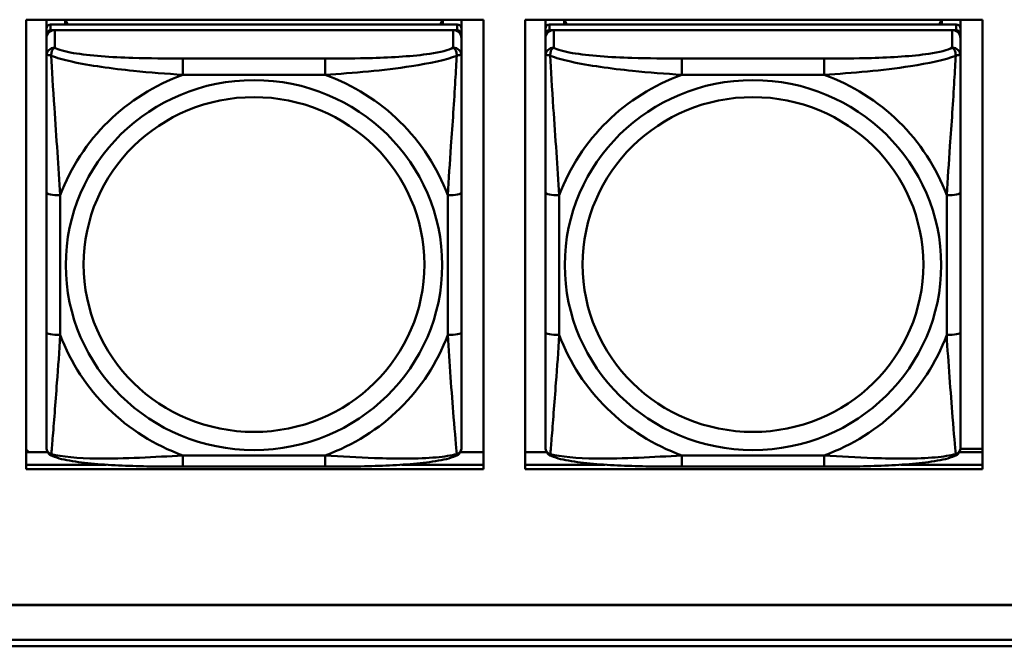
# Model space of a CAD drawing. Header units: inches. Extents: x 0.8 to 72.9, y -7.8 to 49.3.
# Tile 124 of 227: x 41.7 to 43.1, y 10.9 to 11.8. Entities that reach past the tile are written whole.
import ezdxf

# ---------------------------------------------------------------- set-up
doc = ezdxf.new("R2010")
doc.units = ezdxf.units.IN
doc.header["$MEASUREMENT"] = 0
doc.layers.add('Visible Edges(ROSSANSI)', color=7, linetype='Continuous', lineweight=50)
doc.layers.add('Visible Tangent Edges(ROSSANSI)', color=7, linetype='Continuous', lineweight=50)

msp = doc.modelspace()

# ---------------------------------------------------------------- linework, layer by layer
at = {"layer": 'Visible Edges(ROSSANSI)'}
for p, q in [((41.7419, 11.1807), (41.7419, 11.8194)), ((41.7419, 11.8194), (42.3925, 11.8194)), ((41.7707, 11.807), (41.7707, 11.8194)), ((42.3553, 11.8128), (41.7766, 11.8128)), ((41.7973, 11.8128), (41.7973, 11.8194)), ((41.801, 11.8128), (41.7977, 11.8194)), ((42.3342, 11.8194), (42.3309, 11.8128)), ((42.3347, 11.8194), (42.3347, 11.8128)), ((42.3612, 11.8194), (42.3612, 11.807)), ((42.3925, 11.8194), (42.3925, 11.1807)), ((42.4519, 11.1807), (42.4519, 11.8194)), ((42.4519, 11.8194), (43.1025, 11.8194)), ((42.4807, 11.807), (42.4807, 11.8194)), ((43.0653, 11.8128), (42.4866, 11.8128)), ((42.5073, 11.8128), (42.5073, 11.8194)), ((42.511, 11.8128), (42.5077, 11.8194)), ((43.0442, 11.8194), (43.0409, 11.8128)), ((43.0447, 11.8194), (43.0447, 11.8128)), ((43.0712, 11.8194), (43.0712, 11.807)), ((43.1025, 11.8194), (43.1025, 11.1807)), ((41.7707, 11.807), (41.7707, 11.7988)), ((41.7707, 11.793), (41.7707, 11.7988)), ((41.7766, 11.8046), (42.3553, 11.8046)), ((42.3494, 11.8046), (41.7825, 11.8046)), ((42.3612, 11.7988), (42.3612, 11.807)), ((42.3612, 11.7988), (42.3612, 11.793)), ((42.4807, 11.807), (42.4807, 11.7988)), ((42.4807, 11.793), (42.4807, 11.7988)), ((42.4866, 11.8046), (43.0653, 11.8046)), ((43.0594, 11.8046), (42.4925, 11.8046)), ((43.0712, 11.7988), (43.0712, 11.807)), ((43.0712, 11.7988), (43.0712, 11.793)), ((41.7707, 11.793), (41.7707, 11.7681)), ((42.3612, 11.7681), (42.3612, 11.793)), ((42.4807, 11.793), (42.4807, 11.7681)), ((43.0712, 11.7681), (43.0712, 11.793)), ((41.7707, 11.5736), (41.7707, 11.375)), ((42.3612, 11.375), (42.3612, 11.5736)), ((42.4807, 11.5736), (42.4807, 11.375)), ((43.0712, 11.375), (43.0712, 11.5736)), ((41.7458, 11.2045), (41.7419, 11.2083)), ((43.0711, 11.2093), (43.1025, 11.2093)), ((41.7419, 11.2045), (41.7726, 11.2045)), ((42.3593, 11.2045), (42.3925, 11.2045)), ((42.4519, 11.2045), (42.4826, 11.2045)), ((43.0693, 11.2045), (43.1025, 11.2045)), ((41.7419, 11.1868), (41.8554, 11.1868)), ((41.8554, 11.1868), (41.7419, 11.1868)), ((42.3925, 11.1807), (41.7419, 11.1807)), ((42.1671, 11.1841), (41.9648, 11.1841)), ((42.2765, 11.1868), (42.3925, 11.1868)), ((42.3925, 11.1868), (42.2765, 11.1868)), ((42.4519, 11.1868), (42.5654, 11.1868)), ((42.5654, 11.1868), (42.4519, 11.1868)), ((43.1025, 11.1807), (42.4519, 11.1807)), ((42.8771, 11.1841), (42.6748, 11.1841)), ((42.9865, 11.1868), (43.1025, 11.1868)), ((43.1025, 11.1868), (42.9865, 11.1868)), ((35.8146, 10.9874), (53.1898, 10.9874)), ((53.1898, 10.987), (35.8146, 10.987)), ((35.8647, 10.9379), (53.2398, 10.9379)), ((53.2398, 10.9287), (35.8647, 10.9287))]:
    msp.add_line(p, q, dxfattribs=at)
for centre, major_axis, start_param, end_param in [((41.7766, 11.807), (-0.00591, 0), 4.712389, 6.283185), ((42.3553, 11.807), (0.00591, 0), 0, 1.570796), ((42.4866, 11.807), (-0.00591, 0), 4.712389, 6.283185), ((43.0653, 11.807), (0.00591, 0), 0, 1.570796), ((41.7825, 11.793), (-0.0118, 0), 4.712389, 6.283185), ((41.7766, 11.7988), (-0.00591, 0), 4.712389, 6.283185), ((42.3494, 11.793), (0.0118, 0), 0, 1.570796), ((42.3553, 11.7988), (0.00591, 0), 0, 1.570796), ((42.4925, 11.793), (-0.0118, 0), 4.712389, 6.283185), ((42.4866, 11.7988), (-0.00591, 0), 4.712389, 6.283185), ((43.0594, 11.793), (0.0118, 0), 0, 1.570796), ((43.0653, 11.7988), (0.00591, 0), 0, 1.570796)]:
    msp.add_ellipse(centre, major_axis=major_axis, ratio=0.981793, start_param=start_param, end_param=end_param, dxfattribs=at)
for points, knots in [([(41.7707, 11.7681), (41.7707, 11.759), (41.7707, 11.7437), (41.7707, 11.7266), (41.7707, 11.7002), (41.7707, 11.6699), (41.7707, 11.6405), (41.7707, 11.618), (41.7707, 11.5956), (41.7707, 11.5736)], [-0.7968224, -0.7968224, -0.7968224, -0.7968224, -0.6514613, -0.6514613, -0.6514613, -0.427691, -0.427691, -0.427691, -0.2569517, -0.2569517, -0.2569517, -0.2569517]), ([(42.3612, 11.5736), (42.3612, 11.5969), (42.3612, 11.6206), (42.3612, 11.6443), (42.3612, 11.6754), (42.3612, 11.7077), (42.3612, 11.7345), (42.3612, 11.7484), (42.3612, 11.7604), (42.3612, 11.7681)], [0.2569537, 0.2569537, 0.2569537, 0.2569537, 0.4371919, 0.4371919, 0.4371919, 0.6739428, 0.6739428, 0.6739428, 0.7963818, 0.7963818, 0.7963818, 0.7963818]), ([(42.4807, 11.7681), (42.4807, 11.759), (42.4807, 11.7437), (42.4807, 11.7266), (42.4807, 11.7002), (42.4807, 11.6699), (42.4807, 11.6405), (42.4807, 11.618), (42.4807, 11.5956), (42.4807, 11.5736)], [-0.7968224, -0.7968224, -0.7968224, -0.7968224, -0.6514613, -0.6514613, -0.6514613, -0.427691, -0.427691, -0.427691, -0.2569517, -0.2569517, -0.2569517, -0.2569517]), ([(43.0712, 11.5736), (43.0712, 11.5969), (43.0712, 11.6206), (43.0712, 11.6443), (43.0712, 11.6754), (43.0712, 11.7077), (43.0712, 11.7345), (43.0712, 11.7484), (43.0712, 11.7604), (43.0712, 11.7681)], [0.2569537, 0.2569537, 0.2569537, 0.2569537, 0.4371919, 0.4371919, 0.4371919, 0.6739428, 0.6739428, 0.6739428, 0.7963818, 0.7963818, 0.7963818, 0.7963818]), ([(41.7707, 11.375), (41.7707, 11.3518), (41.7707, 11.3284), (41.7707, 11.3062), (41.7707, 11.2771), (41.7707, 11.2488), (41.7707, 11.2299), (41.7707, 11.2202), (41.7707, 11.2133), (41.7707, 11.2115)], [0.2569537, 0.2569537, 0.2569537, 0.2569537, 0.4371919, 0.4371919, 0.4371919, 0.6739428, 0.6739428, 0.6739428, 0.7963818, 0.7963818, 0.7963818, 0.7963818]), ([(42.3612, 11.2115), (42.3612, 11.2137), (42.3612, 11.2229), (42.3612, 11.2356), (42.3612, 11.2552), (42.3612, 11.2821), (42.3612, 11.3098), (42.3612, 11.3309), (42.3612, 11.353), (42.3612, 11.375)], [-0.7968224, -0.7968224, -0.7968224, -0.7968224, -0.6514613, -0.6514613, -0.6514613, -0.427691, -0.427691, -0.427691, -0.2569517, -0.2569517, -0.2569517, -0.2569517]), ([(42.4807, 11.375), (42.4807, 11.3518), (42.4807, 11.3284), (42.4807, 11.3062), (42.4807, 11.2771), (42.4807, 11.2488), (42.4807, 11.2299), (42.4807, 11.2202), (42.4807, 11.2133), (42.4807, 11.2115)], [0.2569537, 0.2569537, 0.2569537, 0.2569537, 0.4371919, 0.4371919, 0.4371919, 0.6739428, 0.6739428, 0.6739428, 0.7963818, 0.7963818, 0.7963818, 0.7963818]), ([(43.0712, 11.2115), (43.0712, 11.2137), (43.0712, 11.2229), (43.0712, 11.2356), (43.0712, 11.2552), (43.0712, 11.2821), (43.0712, 11.3098), (43.0712, 11.3309), (43.0712, 11.353), (43.0712, 11.375)], [-0.7968224, -0.7968224, -0.7968224, -0.7968224, -0.6514613, -0.6514613, -0.6514613, -0.427691, -0.427691, -0.427691, -0.2569517, -0.2569517, -0.2569517, -0.2569517]), ([(41.7787, 11.1992), (41.7777, 11.1996), (41.7766, 11.2003), (41.7746, 11.2018), (41.7737, 11.2028), (41.7724, 11.2047), (41.7719, 11.2057), (41.7712, 11.2076), (41.771, 11.2085), (41.7707, 11.2101), (41.7707, 11.2108), (41.7707, 11.2115)], [0.02510739, 0.02510739, 0.02510739, 0.02510739, 0.03073999, 0.03073999, 0.03637259, 0.03637259, 0.0420052, 0.0420052, 0.0476378, 0.0476378, 0.0532704, 0.0532704, 0.0532704, 0.0532704]), ([(42.3532, 11.1992), (42.3543, 11.1996), (42.3553, 11.2003), (42.3573, 11.2018), (42.3582, 11.2028), (42.3595, 11.2047), (42.36, 11.2057), (42.3607, 11.2076), (42.3609, 11.2085), (42.3612, 11.2101), (42.3612, 11.2108), (42.3612, 11.2115)], [0.02510739, 0.02510739, 0.02510739, 0.02510739, 0.03073999, 0.03073999, 0.03637259, 0.03637259, 0.0420052, 0.0420052, 0.0476378, 0.0476378, 0.0532704, 0.0532704, 0.0532704, 0.0532704]), ([(42.4887, 11.1992), (42.4877, 11.1996), (42.4866, 11.2003), (42.4846, 11.2018), (42.4837, 11.2028), (42.4824, 11.2047), (42.4819, 11.2057), (42.4812, 11.2076), (42.481, 11.2085), (42.4807, 11.2101), (42.4807, 11.2108), (42.4807, 11.2115)], [0.02510739, 0.02510739, 0.02510739, 0.02510739, 0.03073999, 0.03073999, 0.03637259, 0.03637259, 0.0420052, 0.0420052, 0.0476378, 0.0476378, 0.0532704, 0.0532704, 0.0532704, 0.0532704]), ([(43.0632, 11.1992), (43.0643, 11.1996), (43.0653, 11.2003), (43.0673, 11.2018), (43.0682, 11.2028), (43.0695, 11.2047), (43.07, 11.2057), (43.0707, 11.2076), (43.0709, 11.2085), (43.0712, 11.2101), (43.0712, 11.2108), (43.0712, 11.2115)], [0.02510739, 0.02510739, 0.02510739, 0.02510739, 0.03073999, 0.03073999, 0.03637259, 0.03637259, 0.0420052, 0.0420052, 0.0476378, 0.0476378, 0.0532704, 0.0532704, 0.0532704, 0.0532704]), ([(41.9648, 11.1841), (41.9513, 11.1841), (41.9376, 11.1841), (41.9103, 11.1845), (41.8967, 11.1848), (41.8699, 11.1859), (41.8566, 11.1866), (41.8309, 11.1887), (41.8187, 11.1901), (41.7966, 11.1937), (41.7872, 11.1957), (41.7787, 11.1992)], [0.2569517, 0.2569517, 0.2569517, 0.2569517, 0.3597049, 0.3597049, 0.4624581, 0.4624581, 0.5652112, 0.5652112, 0.6679644, 0.6679644, 0.7707176, 0.7707176, 0.7707176, 0.7707176]), ([(42.3532, 11.1992), (42.3448, 11.1957), (42.3353, 11.1937), (42.3132, 11.1901), (42.301, 11.1887), (42.2753, 11.1866), (42.262, 11.1859), (42.2352, 11.1848), (42.2216, 11.1845), (42.1943, 11.1841), (42.1806, 11.1841), (42.1671, 11.1841)], [-0.7703505, -0.7703505, -0.7703505, -0.7703505, -0.6676711, -0.6676711, -0.5649918, -0.5649918, -0.4623124, -0.4623124, -0.3596331, -0.3596331, -0.2569537, -0.2569537, -0.2569537, -0.2569537]), ([(42.6748, 11.1841), (42.6613, 11.1841), (42.6476, 11.1841), (42.6203, 11.1845), (42.6067, 11.1848), (42.5799, 11.1859), (42.5666, 11.1866), (42.5409, 11.1887), (42.5287, 11.1901), (42.5066, 11.1937), (42.4972, 11.1957), (42.4887, 11.1992)], [0.2569517, 0.2569517, 0.2569517, 0.2569517, 0.3597049, 0.3597049, 0.4624581, 0.4624581, 0.5652112, 0.5652112, 0.6679644, 0.6679644, 0.7707176, 0.7707176, 0.7707176, 0.7707176]), ([(43.0632, 11.1992), (43.0548, 11.1957), (43.0453, 11.1937), (43.0232, 11.1901), (43.011, 11.1887), (42.9853, 11.1866), (42.972, 11.1859), (42.9452, 11.1848), (42.9316, 11.1845), (42.9043, 11.1841), (42.8906, 11.1841), (42.8771, 11.1841)], [-0.7703505, -0.7703505, -0.7703505, -0.7703505, -0.6676711, -0.6676711, -0.5649918, -0.5649918, -0.4623124, -0.4623124, -0.3596331, -0.3596331, -0.2569537, -0.2569537, -0.2569537, -0.2569537])]:
    msp.add_open_spline(points, degree=3, knots=knots, dxfattribs=at)
at = {"layer": 'Visible Tangent Edges(ROSSANSI)'}
for p, q in [((41.7766, 11.8046), (41.7766, 11.8128)), ((42.3553, 11.8128), (42.3553, 11.8046)), ((42.4866, 11.8046), (42.4866, 11.8128)), ((43.0653, 11.8128), (43.0653, 11.8046)), ((41.7825, 11.7797), (41.7825, 11.8046)), ((42.3494, 11.8046), (42.3494, 11.7797)), ((42.4925, 11.7797), (42.4925, 11.8046)), ((43.0594, 11.8046), (43.0594, 11.7797)), ((41.9648, 11.7642), (41.9648, 11.7412)), ((42.1671, 11.7642), (41.9648, 11.7642)), ((42.1671, 11.7642), (42.1671, 11.7412)), ((42.6748, 11.7642), (42.6748, 11.7412)), ((42.8771, 11.7642), (42.6748, 11.7642)), ((42.8771, 11.7642), (42.8771, 11.7412)), ((41.9648, 11.7412), (42.1671, 11.7412)), ((42.6748, 11.7412), (42.8771, 11.7412)), ((41.7904, 11.3713), (41.7904, 11.5699)), ((42.3416, 11.5699), (42.3416, 11.3713)), ((42.5004, 11.3713), (42.5004, 11.5699)), ((43.0516, 11.5699), (43.0516, 11.3713)), ((42.1671, 11.2), (41.9648, 11.2)), ((41.9648, 11.1841), (41.9648, 11.2)), ((42.1671, 11.1841), (42.1671, 11.2)), ((42.8771, 11.2), (42.6748, 11.2)), ((42.6748, 11.1841), (42.6748, 11.2)), ((42.8771, 11.1841), (42.8771, 11.2))]:
    msp.add_line(p, q, dxfattribs=at)
for centre, major_axis, ratio, start_param, end_param in [((41.7825, 11.7681), (-0.0118, 0), 0.981793, 4.712389, 6.283185), ((42.3494, 11.7681), (0.0118, 0), 0.981793, 0, 1.570796), ((42.4925, 11.7681), (-0.0118, 0), 0.981793, 4.712389, 6.283185), ((43.0594, 11.7681), (0.0118, 0), 0.981793, 0, 1.570796), ((42.066, 11.4706), (-0.2936, 0), 0.981793, 5.064156, 5.931419), ((42.066, 11.4706), (0.2936, 0), 0.981793, 0.351767, 1.21903), ((42.776, 11.4706), (-0.2936, 0), 0.981793, 5.064156, 5.931419), ((42.776, 11.4706), (0.2936, 0), 0.981793, 0.351767, 1.21903), ((41.7904, 11.5736), (-0.0197, 0), 0.189952, 0, 1.570796), ((42.3416, 11.5736), (0.0197, 0), 0.189952, 4.712389, 6.283185), ((42.5004, 11.5736), (-0.0197, 0), 0.189952, 0, 1.570796), ((43.0516, 11.5736), (0.0197, 0), 0.189952, 4.712389, 6.283185), ((41.7904, 11.375), (-0.0197, 0), 0.189952, 0, 1.570796), ((42.066, 11.4706), (-0.2936, 0), 0.981793, 0.351767, 1.21903), ((42.066, 11.4706), (0.2936, 0), 0.981793, 5.064156, 5.931419), ((42.3416, 11.375), (0.0197, 0), 0.189952, 4.712389, 6.283185), ((42.5004, 11.375), (-0.0197, 0), 0.189952, 0, 1.570796), ((42.776, 11.4706), (-0.2936, 0), 0.981793, 0.351767, 1.21903), ((42.776, 11.4706), (0.2936, 0), 0.981793, 5.064156, 5.931419), ((43.0516, 11.375), (0.0197, 0), 0.189952, 4.712389, 6.283185)]:
    msp.add_ellipse(centre, major_axis=major_axis, ratio=ratio, start_param=start_param, end_param=end_param, dxfattribs=at)
for centre, major_axis in [((42.066, 11.4706), (-0.2678, 0)), ((42.776, 11.4706), (-0.2678, 0)), ((42.066, 11.4714), (-0.2424, 0)), ((42.776, 11.4714), (-0.2424, 0))]:
    msp.add_ellipse(centre, major_axis=major_axis, ratio=0.981793, dxfattribs=at)
for points, knots in [([(41.7707, 11.7681), (41.7707, 11.7684), (41.7708, 11.7686), (41.771, 11.7689), (41.7712, 11.7691), (41.7716, 11.7692), (41.7717, 11.7693), (41.7721, 11.7693), (41.7722, 11.7693), (41.7726, 11.7693), (41.7729, 11.7693), (41.7738, 11.7692), (41.7745, 11.7691), (41.7759, 11.7687), (41.7767, 11.7685), (41.7775, 11.7682)], [-0.0532704, -0.0532704, -0.0532704, -0.0532704, -0.04377373, -0.04377373, -0.03521335, -0.03521335, -0.02986312, -0.02986312, -0.02651922, -0.02651922, -0.01983142, -0.01983142, -0.00913095, -0.00913095, 0.00023197, 0.00023197, 0.00023197, 0.00023197]), ([(41.7775, 11.7682), (41.7775, 11.7693), (41.7776, 11.7703), (41.7778, 11.7723), (41.778, 11.7733), (41.7784, 11.7748), (41.7786, 11.7753), (41.779, 11.776), (41.7791, 11.7762), (41.7794, 11.7768), (41.7796, 11.7771), (41.7802, 11.7779), (41.7806, 11.7783), (41.7815, 11.7791), (41.782, 11.7794), (41.7825, 11.7797)], [-0.00023197, -0.00023197, -0.00023197, -0.00023197, 0.00913095, 0.00913095, 0.01983142, 0.01983142, 0.02651922, 0.02651922, 0.02986312, 0.02986312, 0.03521335, 0.03521335, 0.04377373, 0.04377373, 0.0532704, 0.0532704, 0.0532704, 0.0532704]), ([(41.9648, 11.7642), (41.9412, 11.7642), (41.9172, 11.7644), (41.8938, 11.7652), (41.8631, 11.7661), (41.8322, 11.7681), (41.809, 11.7721), (41.797, 11.7742), (41.7874, 11.7768), (41.7825, 11.7797)], [0.2569537, 0.2569537, 0.2569537, 0.2569537, 0.4371919, 0.4371919, 0.4371919, 0.6739428, 0.6739428, 0.6739428, 0.7963818, 0.7963818, 0.7963818, 0.7963818]), ([(42.3494, 11.7797), (42.3437, 11.7762), (42.3312, 11.7732), (42.316, 11.771), (42.2926, 11.7676), (42.2634, 11.7659), (42.2344, 11.765), (42.2122, 11.7644), (42.1895, 11.7642), (42.1671, 11.7642)], [-0.7968224, -0.7968224, -0.7968224, -0.7968224, -0.6514613, -0.6514613, -0.6514613, -0.427691, -0.427691, -0.427691, -0.2569517, -0.2569517, -0.2569517, -0.2569517]), ([(42.3494, 11.7797), (42.35, 11.7794), (42.3505, 11.7791), (42.3513, 11.7783), (42.3517, 11.7779), (42.3523, 11.7771), (42.3525, 11.7768), (42.3528, 11.7762), (42.353, 11.776), (42.3533, 11.7753), (42.3535, 11.7748), (42.3539, 11.7733), (42.3541, 11.7723), (42.3544, 11.7703), (42.3544, 11.7693), (42.3544, 11.7682)], [-0.0532704, -0.0532704, -0.0532704, -0.0532704, -0.04377373, -0.04377373, -0.03521335, -0.03521335, -0.02986312, -0.02986312, -0.02651922, -0.02651922, -0.01983142, -0.01983142, -0.00913095, -0.00913095, 0.00023197, 0.00023197, 0.00023197, 0.00023197]), ([(42.3544, 11.7682), (42.3552, 11.7685), (42.356, 11.7687), (42.3574, 11.7691), (42.3581, 11.7692), (42.359, 11.7693), (42.3593, 11.7693), (42.3597, 11.7693), (42.3599, 11.7693), (42.3602, 11.7693), (42.3604, 11.7692), (42.3607, 11.7691), (42.3609, 11.7689), (42.3612, 11.7686), (42.3612, 11.7684), (42.3612, 11.7681)], [-0.00023197, -0.00023197, -0.00023197, -0.00023197, 0.00913095, 0.00913095, 0.01983142, 0.01983142, 0.02651922, 0.02651922, 0.02986312, 0.02986312, 0.03521335, 0.03521335, 0.04377373, 0.04377373, 0.0532704, 0.0532704, 0.0532704, 0.0532704]), ([(42.4807, 11.7681), (42.4807, 11.7684), (42.4808, 11.7686), (42.481, 11.7689), (42.4812, 11.7691), (42.4816, 11.7692), (42.4817, 11.7693), (42.4821, 11.7693), (42.4822, 11.7693), (42.4826, 11.7693), (42.4829, 11.7693), (42.4838, 11.7692), (42.4845, 11.7691), (42.4859, 11.7687), (42.4867, 11.7685), (42.4875, 11.7682)], [-0.0532704, -0.0532704, -0.0532704, -0.0532704, -0.04377373, -0.04377373, -0.03521335, -0.03521335, -0.02986312, -0.02986312, -0.02651922, -0.02651922, -0.01983142, -0.01983142, -0.00913095, -0.00913095, 0.00023197, 0.00023197, 0.00023197, 0.00023197]), ([(42.4875, 11.7682), (42.4875, 11.7693), (42.4876, 11.7703), (42.4878, 11.7723), (42.488, 11.7733), (42.4884, 11.7748), (42.4886, 11.7753), (42.489, 11.776), (42.4891, 11.7762), (42.4894, 11.7768), (42.4896, 11.7771), (42.4902, 11.7779), (42.4906, 11.7783), (42.4915, 11.7791), (42.492, 11.7794), (42.4925, 11.7797)], [-0.00023197, -0.00023197, -0.00023197, -0.00023197, 0.00913095, 0.00913095, 0.01983142, 0.01983142, 0.02651922, 0.02651922, 0.02986312, 0.02986312, 0.03521335, 0.03521335, 0.04377373, 0.04377373, 0.0532704, 0.0532704, 0.0532704, 0.0532704]), ([(42.6748, 11.7642), (42.6512, 11.7642), (42.6272, 11.7644), (42.6038, 11.7652), (42.5731, 11.7661), (42.5422, 11.7681), (42.519, 11.7721), (42.507, 11.7742), (42.4974, 11.7768), (42.4925, 11.7797)], [0.2569537, 0.2569537, 0.2569537, 0.2569537, 0.4371919, 0.4371919, 0.4371919, 0.6739428, 0.6739428, 0.6739428, 0.7963818, 0.7963818, 0.7963818, 0.7963818]), ([(43.0594, 11.7797), (43.0537, 11.7762), (43.0412, 11.7732), (43.026, 11.771), (43.0026, 11.7676), (42.9734, 11.7659), (42.9444, 11.765), (42.9222, 11.7644), (42.8995, 11.7642), (42.8771, 11.7642)], [-0.7968224, -0.7968224, -0.7968224, -0.7968224, -0.6514613, -0.6514613, -0.6514613, -0.427691, -0.427691, -0.427691, -0.2569517, -0.2569517, -0.2569517, -0.2569517]), ([(43.0594, 11.7797), (43.06, 11.7794), (43.0605, 11.7791), (43.0613, 11.7783), (43.0617, 11.7779), (43.0623, 11.7771), (43.0625, 11.7768), (43.0628, 11.7762), (43.063, 11.776), (43.0633, 11.7753), (43.0635, 11.7748), (43.0639, 11.7733), (43.0641, 11.7723), (43.0644, 11.7703), (43.0644, 11.7693), (43.0644, 11.7682)], [-0.0532704, -0.0532704, -0.0532704, -0.0532704, -0.04377373, -0.04377373, -0.03521335, -0.03521335, -0.02986312, -0.02986312, -0.02651922, -0.02651922, -0.01983142, -0.01983142, -0.00913095, -0.00913095, 0.00023197, 0.00023197, 0.00023197, 0.00023197]), ([(43.0644, 11.7682), (43.0652, 11.7685), (43.066, 11.7687), (43.0674, 11.7691), (43.0681, 11.7692), (43.069, 11.7693), (43.0693, 11.7693), (43.0697, 11.7693), (43.0699, 11.7693), (43.0702, 11.7693), (43.0704, 11.7692), (43.0707, 11.7691), (43.0709, 11.7689), (43.0712, 11.7686), (43.0712, 11.7684), (43.0712, 11.7681)], [-0.00023197, -0.00023197, -0.00023197, -0.00023197, 0.00913095, 0.00913095, 0.01983142, 0.01983142, 0.02651922, 0.02651922, 0.02986312, 0.02986312, 0.03521335, 0.03521335, 0.04377373, 0.04377373, 0.0532704, 0.0532704, 0.0532704, 0.0532704]), ([(41.7775, 11.7682), (41.7852, 11.7653), (41.7952, 11.7624), (41.8322, 11.7542), (41.864, 11.7499), (41.9182, 11.7444), (41.9414, 11.7425), (41.9648, 11.7412)], [-0.7478145, -0.7478145, -0.7478145, -0.7478145, -0.6493253, -0.6493253, -0.427691, -0.427691, -0.2569537, -0.2569537, -0.2569537, -0.2569537]), ([(41.7904, 11.5699), (41.788, 11.6096), (41.7847, 11.6518), (41.7801, 11.7217), (41.7785, 11.7492), (41.7775, 11.7682)], [0.2569517, 0.2569517, 0.2569517, 0.2569517, 0.5559983, 0.5559983, 0.7482818, 0.7482818, 0.7482818, 0.7482818]), ([(42.1671, 11.7412), (42.2076, 11.7435), (42.25, 11.7473), (42.3156, 11.7573), (42.34, 11.7624), (42.3544, 11.7682)], [0.2569517, 0.2569517, 0.2569517, 0.2569517, 0.5559983, 0.5559983, 0.7482818, 0.7482818, 0.7482818, 0.7482818]), ([(42.3544, 11.7682), (42.3539, 11.7582), (42.3532, 11.7461), (42.3508, 11.704), (42.3485, 11.6709), (42.3446, 11.6158), (42.343, 11.5928), (42.3416, 11.5699)], [-0.7478145, -0.7478145, -0.7478145, -0.7478145, -0.6493253, -0.6493253, -0.427691, -0.427691, -0.2569537, -0.2569537, -0.2569537, -0.2569537]), ([(42.4875, 11.7682), (42.4952, 11.7653), (42.5052, 11.7624), (42.5422, 11.7542), (42.574, 11.7499), (42.6282, 11.7444), (42.6514, 11.7425), (42.6748, 11.7412)], [-0.7478145, -0.7478145, -0.7478145, -0.7478145, -0.6493253, -0.6493253, -0.427691, -0.427691, -0.2569537, -0.2569537, -0.2569537, -0.2569537]), ([(42.5004, 11.5699), (42.498, 11.6096), (42.4947, 11.6518), (42.4901, 11.7217), (42.4885, 11.7492), (42.4875, 11.7682)], [0.2569517, 0.2569517, 0.2569517, 0.2569517, 0.5559983, 0.5559983, 0.7482818, 0.7482818, 0.7482818, 0.7482818]), ([(42.8771, 11.7412), (42.9176, 11.7435), (42.96, 11.7473), (43.0256, 11.7573), (43.05, 11.7624), (43.0644, 11.7682)], [0.2569517, 0.2569517, 0.2569517, 0.2569517, 0.5559983, 0.5559983, 0.7482818, 0.7482818, 0.7482818, 0.7482818]), ([(43.0644, 11.7682), (43.0639, 11.7582), (43.0632, 11.7461), (43.0608, 11.704), (43.0585, 11.6709), (43.0546, 11.6158), (43.053, 11.5928), (43.0516, 11.5699)], [-0.7478145, -0.7478145, -0.7478145, -0.7478145, -0.6493253, -0.6493253, -0.427691, -0.427691, -0.2569537, -0.2569537, -0.2569537, -0.2569537]), ([(41.7775, 11.2019), (41.778, 11.2069), (41.7787, 11.2145), (41.7812, 11.2451), (41.7834, 11.2742), (41.7873, 11.3257), (41.789, 11.3483), (41.7904, 11.3713)], [-0.7478145, -0.7478145, -0.7478145, -0.7478145, -0.6493253, -0.6493253, -0.427691, -0.427691, -0.2569537, -0.2569537, -0.2569537, -0.2569537]), ([(42.3416, 11.3713), (42.3439, 11.3315), (42.3472, 11.2905), (42.3519, 11.2315), (42.3535, 11.2111), (42.3544, 11.2019)], [0.2569517, 0.2569517, 0.2569517, 0.2569517, 0.5559983, 0.5559983, 0.7482818, 0.7482818, 0.7482818, 0.7482818]), ([(42.4875, 11.2019), (42.488, 11.2069), (42.4887, 11.2145), (42.4912, 11.2451), (42.4934, 11.2742), (42.4973, 11.3257), (42.499, 11.3483), (42.5004, 11.3713)], [-0.7478145, -0.7478145, -0.7478145, -0.7478145, -0.6493253, -0.6493253, -0.427691, -0.427691, -0.2569537, -0.2569537, -0.2569537, -0.2569537]), ([(43.0516, 11.3713), (43.0539, 11.3315), (43.0572, 11.2905), (43.0619, 11.2315), (43.0635, 11.2111), (43.0644, 11.2019)], [0.2569517, 0.2569517, 0.2569517, 0.2569517, 0.5559983, 0.5559983, 0.7482818, 0.7482818, 0.7482818, 0.7482818]), ([(41.7775, 11.2019), (41.7767, 11.2021), (41.7759, 11.2024), (41.7745, 11.2033), (41.7738, 11.2038), (41.7729, 11.2048), (41.7726, 11.2052), (41.7722, 11.2058), (41.7721, 11.206), (41.7717, 11.2066), (41.7716, 11.2069), (41.7712, 11.2079), (41.771, 11.2085), (41.7708, 11.2099), (41.7707, 11.2107), (41.7707, 11.2115)], [-0.00023197, -0.00023197, -0.00023197, -0.00023197, 0.00913095, 0.00913095, 0.01983142, 0.01983142, 0.02651922, 0.02651922, 0.02986312, 0.02986312, 0.03521335, 0.03521335, 0.04377373, 0.04377373, 0.0532704, 0.0532704, 0.0532704, 0.0532704]), ([(42.3612, 11.2115), (42.3612, 11.2107), (42.3612, 11.2099), (42.3609, 11.2085), (42.3607, 11.2079), (42.3604, 11.2069), (42.3602, 11.2066), (42.3599, 11.206), (42.3597, 11.2058), (42.3593, 11.2052), (42.359, 11.2048), (42.3581, 11.2038), (42.3574, 11.2033), (42.356, 11.2024), (42.3552, 11.2021), (42.3544, 11.2019)], [-0.0532704, -0.0532704, -0.0532704, -0.0532704, -0.04377373, -0.04377373, -0.03521335, -0.03521335, -0.02986312, -0.02986312, -0.02651922, -0.02651922, -0.01983142, -0.01983142, -0.00913095, -0.00913095, 0.00023197, 0.00023197, 0.00023197, 0.00023197]), ([(42.4875, 11.2019), (42.4867, 11.2021), (42.4859, 11.2024), (42.4845, 11.2033), (42.4838, 11.2038), (42.4829, 11.2048), (42.4826, 11.2052), (42.4822, 11.2058), (42.4821, 11.206), (42.4817, 11.2066), (42.4816, 11.2069), (42.4812, 11.2079), (42.481, 11.2085), (42.4808, 11.2099), (42.4807, 11.2107), (42.4807, 11.2115)], [-0.00023197, -0.00023197, -0.00023197, -0.00023197, 0.00913095, 0.00913095, 0.01983142, 0.01983142, 0.02651922, 0.02651922, 0.02986312, 0.02986312, 0.03521335, 0.03521335, 0.04377373, 0.04377373, 0.0532704, 0.0532704, 0.0532704, 0.0532704]), ([(43.0712, 11.2115), (43.0712, 11.2107), (43.0712, 11.2099), (43.0709, 11.2085), (43.0707, 11.2079), (43.0704, 11.2069), (43.0702, 11.2066), (43.0699, 11.206), (43.0697, 11.2058), (43.0693, 11.2052), (43.069, 11.2048), (43.0681, 11.2038), (43.0674, 11.2033), (43.066, 11.2024), (43.0652, 11.2021), (43.0644, 11.2019)], [-0.0532704, -0.0532704, -0.0532704, -0.0532704, -0.04377373, -0.04377373, -0.03521335, -0.03521335, -0.02986312, -0.02986312, -0.02651922, -0.02651922, -0.01983142, -0.01983142, -0.00913095, -0.00913095, 0.00023197, 0.00023197, 0.00023197, 0.00023197]), ([(41.7787, 11.1992), (41.7786, 11.1993), (41.7784, 11.1994), (41.778, 11.1997), (41.7778, 11.2), (41.7776, 11.2008), (41.7775, 11.2013), (41.7775, 11.2019)], [-0.02510739, -0.02510739, -0.02510739, -0.02510739, -0.01983142, -0.01983142, -0.00913095, -0.00913095, 0.00023197, 0.00023197, 0.00023197, 0.00023197]), ([(41.9648, 11.2), (41.9243, 11.1977), (41.882, 11.195), (41.8163, 11.196), (41.7919, 11.1979), (41.7775, 11.2019)], [0.2569517, 0.2569517, 0.2569517, 0.2569517, 0.5559983, 0.5559983, 0.7482818, 0.7482818, 0.7482818, 0.7482818]), ([(42.3544, 11.2019), (42.3467, 11.1999), (42.3367, 11.1983), (42.2997, 11.195), (42.268, 11.1952), (42.2137, 11.1972), (42.1905, 11.1986), (42.1671, 11.2)], [-0.7478145, -0.7478145, -0.7478145, -0.7478145, -0.6493253, -0.6493253, -0.427691, -0.427691, -0.2569537, -0.2569537, -0.2569537, -0.2569537]), ([(42.3544, 11.2019), (42.3544, 11.2013), (42.3544, 11.2008), (42.3541, 11.2), (42.3539, 11.1997), (42.3535, 11.1994), (42.3534, 11.1993), (42.3532, 11.1992)], [-0.00023197, -0.00023197, -0.00023197, -0.00023197, 0.00913095, 0.00913095, 0.01983142, 0.01983142, 0.02510739, 0.02510739, 0.02510739, 0.02510739]), ([(42.4887, 11.1992), (42.4886, 11.1993), (42.4884, 11.1994), (42.488, 11.1997), (42.4878, 11.2), (42.4876, 11.2008), (42.4875, 11.2013), (42.4875, 11.2019)], [-0.02510739, -0.02510739, -0.02510739, -0.02510739, -0.01983142, -0.01983142, -0.00913095, -0.00913095, 0.00023197, 0.00023197, 0.00023197, 0.00023197]), ([(42.6748, 11.2), (42.6343, 11.1977), (42.592, 11.195), (42.5263, 11.196), (42.5019, 11.1979), (42.4875, 11.2019)], [0.2569517, 0.2569517, 0.2569517, 0.2569517, 0.5559983, 0.5559983, 0.7482818, 0.7482818, 0.7482818, 0.7482818]), ([(43.0644, 11.2019), (43.0567, 11.1999), (43.0467, 11.1983), (43.0097, 11.195), (42.978, 11.1952), (42.9237, 11.1972), (42.9005, 11.1986), (42.8771, 11.2)], [-0.7478145, -0.7478145, -0.7478145, -0.7478145, -0.6493253, -0.6493253, -0.427691, -0.427691, -0.2569537, -0.2569537, -0.2569537, -0.2569537]), ([(43.0644, 11.2019), (43.0644, 11.2013), (43.0644, 11.2008), (43.0641, 11.2), (43.0639, 11.1997), (43.0635, 11.1994), (43.0634, 11.1993), (43.0632, 11.1992)], [-0.00023197, -0.00023197, -0.00023197, -0.00023197, 0.00913095, 0.00913095, 0.01983142, 0.01983142, 0.02510739, 0.02510739, 0.02510739, 0.02510739])]:
    msp.add_open_spline(points, degree=3, knots=knots, dxfattribs=at)

doc.saveas('drawing.dxf')
